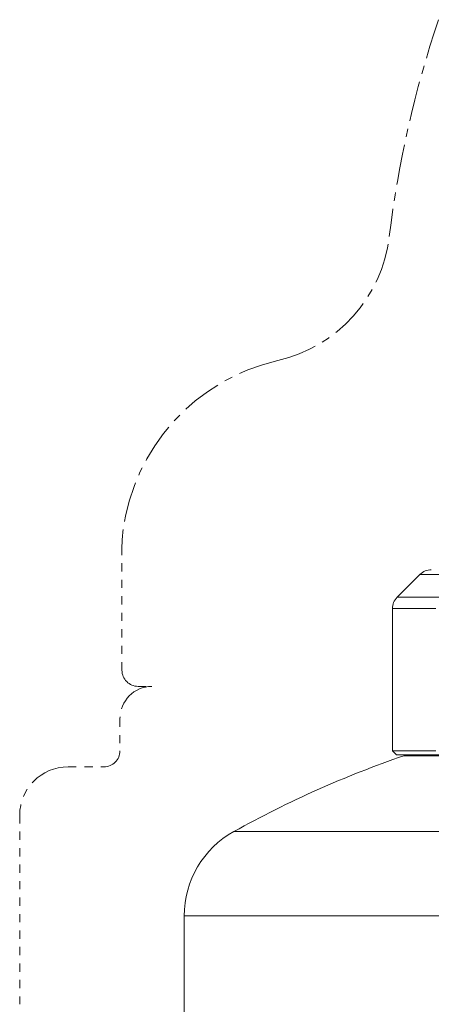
# Model space of a CAD drawing. Header units: centimetres. Extents: x -122 to 72759, y 3298 to 43172.
# Tile 237 of 243: x 31916.68 to 31921.68, y 17236.36 to 17248.31. Entities that reach past the tile are written whole.
import ezdxf

# ---------------------------------------------------------------- set-up
doc = ezdxf.new("R2010")
doc.units = ezdxf.units.CM
doc.header["$MEASUREMENT"] = 0
doc.linetypes.add('MITTE', pattern=[2, 1.25, -0.25, 0.25, -0.25])
doc.layers.get('0').update_dxf_attribs({"lineweight": 5})

# ---------------------------------------------------------------- blocks, each defined once
blk = doc.blocks.new('G$C87052DC9')
at = {"color": 7, "linetype": 'MITTE', "lineweight": 5, "ltscale": 0.095874}
blk.add_line((-53.897, 101.217), (-53.897, 97.382), dxfattribs=at)
at = {"color": 7, "lineweight": 13}
for p, q in [((-44.646, 100.357), (-45.354, 99.65)), ((-43.404, 100.357), (-44.646, 100.357)), ((-44.025, 99.65), (-45.354, 99.65)), ((-44.153, 99.296), (-45.5, 99.296)), ((-45.5, 94.879), (-45.5, 99.296)), ((-44.153, 94.879), (-45.5, 94.879)), ((-45.375, 94.754), (-45.5, 94.879)), ((-44.044, 94.754), (-45.375, 94.754)), ((-45.141, 94.729), (-43.838, 94.729)), ((-44.35, 94.729), (-44.375, 94.754)), ((-48.472, 92.375), (-50.421, 92.375)), ((-18.579, 92.375), (-48.472, 92.375)), ((-49.825, 89.754), (-51.963, 89.754)), ((-51.963, 88.004), (-51.963, 89.754)), ((-17.037, 89.754), (-49.825, 89.754)), ((-51.963, 83.066), (-51.963, 88.004))]:
    blk.add_line(p, q, dxfattribs=at)
at = {"color": 7, "linetype": 'MITTE', "lineweight": 5, "ltscale": 0.010917}
blk.add_line((-53.397, 96.882), (-52.961, 96.882), dxfattribs=at)
at = {"color": 7, "linetype": 'MITTE', "lineweight": 5, "ltscale": 0.025}
blk.add_line((-53.96, 95.882), (-53.96, 94.882), dxfattribs=at)
at = {"color": 7, "linetype": 'MITTE', "lineweight": 5, "ltscale": 0.027812}
blk.add_line((-55.572, 94.382), (-54.46, 94.382), dxfattribs=at)
at = {"color": 7, "linetype": 'MITTE', "lineweight": 5, "ltscale": 0.146875}
blk.add_line((-57.072, 92.882), (-57.072, 87.007), dxfattribs=at)
at = {"color": 7, "linetype": 'MITTE', "lineweight": 5}
for centre, radius, start, end in [((-12.54, 106.882), 33.295, 161.244, 173.1568), ((-50.066, 111.386), 4.5, 282.8943, 353.1568), ((-47.667, 100.907), 6.25, 102.8943, 172.8665), ((-50.147, 101.217), 3.75, 172.8665, 180), ((-53.397, 97.382), 0.5, 180, 270), ((-52.96, 95.882), 1, 90.6069, 180), ((-54.46, 94.882), 0.5, 270, 0), ((-55.572, 92.882), 1.5, 90, 180)]:
    blk.add_arc(centre, radius, start, end, dxfattribs=at)
at = {"color": 7, "lineweight": 13}
for centre, radius, start, end in [((-44.293, 100.004), 0.5, 90, 135), ((-45, 99.296), 0.5, 135, 180), ((-34.5, 63.755), 32.75, 108.9606, 119.0868), ((-48.963, 89.754), 3, 119.0868, 180)]:
    blk.add_arc(centre, radius, start, end, dxfattribs=at)

msp = doc.modelspace()

# ---------------------------------------------------------------- block references
at = {"xscale": 0.3907495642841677, "yscale": 0.3907495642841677, "zscale": 0.3907495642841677}
msp.add_blockref('G$C87052DC9', (31938.98374, 17202.36486), dxfattribs=at)

doc.saveas('drawing.dxf')
